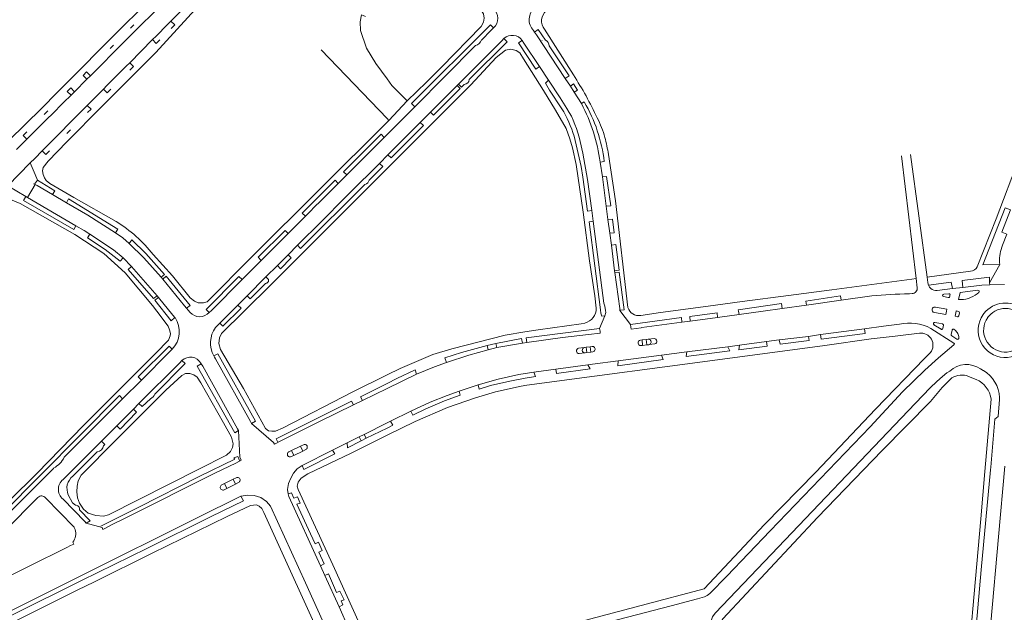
# Model space of a CAD drawing. Extents: x 145000 to 155000, y 457500 to 470000.
# Tile 168 of 196: x 153865 to 154227, y 461889 to 462107. Entities that reach past the tile are written whole.
import ezdxf

# ---------------------------------------------------------------- set-up
doc = ezdxf.new("R2010")
doc.units = 0
doc.header["$LTSCALE"] = 0.2
doc.header["$MEASUREMENT"] = 0
doc.layers.add('kant verharding', color=252, linetype='Continuous', lineweight=0)

msp = doc.modelspace()

# ---------------------------------------------------------------- linework, layer by layer
at = {"layer": 'kant verharding', "lineweight": 0}
for p, q in [((153929.71, 462115.65), (153920.68, 462106.53)), ((153908.44, 462103.81), (153915.14, 462110.48)), ((153905.81, 462103.93), (153907.02, 462105.18)), ((153907.11, 462102.53), (153908.44, 462103.81)), ((153919.43, 462105.26), (153915.2, 462100.98)), ((153920.68, 462106.53), (153919.43, 462105.26)), ((154038.19, 462103.22), (154034.62, 462099.62)), ((154039.05, 462104.07), (154038.19, 462103.22)), ((154068.38, 462086.8), (154057.81, 462103.61)), ((153900.99, 462096.38), (153907.11, 462102.53)), ((153913.95, 462099.76), (153905.56, 462091.2)), ((153915.2, 462100.98), (153913.95, 462099.76)), ((154042.9, 462100.17), (154042.09, 462099.33)), ((154053.7, 462103.11), (154054.11, 462102.49)), ((154054.11, 462102.49), (154054.77, 462101.54)), ((154054.77, 462101.54), (154065.4, 462085.53)), ((153898.37, 462096.45), (153899.59, 462097.74)), ((153899.64, 462095.07), (153900.99, 462096.38)), ((154032.5, 462097.58), (154010.18, 462075.1)), ((154042.09, 462099.33), (154026.17, 462083.42)), ((154050.21, 462098.5), (154049.56, 462099.45)), ((154055.93, 462089.86), (154050.21, 462098.5)), ((154056.82, 462099.44), (154056.89, 462099.49)), ((154056.82, 462099.44), (154056.89, 462099.49)), ((153895.07, 462090.43), (153899.64, 462095.07)), ((153975.75, 462095.98), (154000, 462070.77)), ((153891.12, 462086.45), (153895.07, 462090.43)), ((153904.24, 462089.95), (153897.21, 462082.89)), ((153905.56, 462091.2), (153904.24, 462089.95)), ((154059.24, 462084.9), (154055.93, 462089.86)), ((153885.3, 462080.63), (153889.83, 462085.18)), ((153889.83, 462085.18), (153891.12, 462086.45)), ((154065.4, 462085.53), (154067.29, 462082.69)), ((153895.95, 462081.62), (153890, 462075.6)), ((153897.21, 462082.89), (153895.95, 462081.62)), ((154025.68, 462082.9), (154015.98, 462073.1)), ((154026.17, 462083.42), (154025.68, 462082.9)), ((154068.71, 462080.5), (154067.29, 462082.69)), ((153881.24, 462076.61), (153884.02, 462079.38)), ((153884.02, 462079.38), (153885.3, 462080.63)), ((154068.71, 462080.5), (154071.33, 462076.27)), ((153876.92, 462072.25), (153881.24, 462076.61)), ((153888.71, 462074.34), (153882.4, 462067.93)), ((153890, 462075.6), (153888.71, 462074.34)), ((154010.18, 462075.1), (153998.94, 462063.85)), ((154007.43, 462077.32), (154000.67, 462070.06)), ((154072.36, 462076.87), (154071.33, 462076.27)), ((153869.09, 462064.51), (153875.49, 462070.85)), ((153874.15, 462072.27), (153875.48, 462073.57)), ((153875.49, 462070.85), (153876.92, 462072.25)), ((154000, 462070.77), (154000.67, 462070.06)), ((154015.98, 462073.1), (154012.17, 462069.31)), ((153882.4, 462067.93), (153881.08, 462066.66)), ((154000.67, 462070.06), (154000, 462069.39)), ((154012.17, 462069.31), (154000.33, 462057.45)), ((153867.82, 462063.15), (153869.09, 462064.51)), ((153881.08, 462066.66), (153874.88, 462060.36)), ((153883.81, 462066.59), (153882.51, 462065.3)), ((153998.94, 462063.85), (153985.23, 462050.09)), ((153864.03, 462059.36), (153865.7, 462061.05)), ((153865.7, 462061.05), (153867.82, 462063.15)), ((153874.88, 462060.36), (153873.48, 462058.94)), ((153873.48, 462058.94), (153870.7, 462056.14)), ((154000.33, 462057.45), (153997.18, 462054.29)), ((154194.16, 462012.03), (154188.76, 462057.11)), ((154198.2, 462012.5), (154192.03, 462057.57)), ((153868.99, 462054.45), (153860.77, 462046.01)), ((153870.7, 462056.14), (153868.99, 462054.45)), ((154078.16, 462054.76), (154079.69, 462054.98)), ((154078.16, 462054.76), (154079, 462049.31)), ((153982.1, 462046.94), (153985.23, 462050.09)), ((154080.42, 462038.59), (154079, 462049.31)), ((153867.4, 462042.12), (153860.77, 462046.01)), ((153868.06, 462041.77), (153870.89, 462046.49)), ((153870.66, 462046.62), (153870.26, 462046.83)), ((153871.7, 462048.16), (153870.66, 462046.61)), ((153870.9, 462046.49), (153870.66, 462046.62)), ((153870.66, 462046.61), (153870.89, 462046.49)), ((153870.89, 462046.49), (153871.62, 462046.12)), ((153871.62, 462046.12), (153870.9, 462046.49)), ((153871.62, 462046.12), (153877.24, 462042.81)), ((153976.84, 462041.66), (153982.1, 462046.94)), ((153867.4, 462042.12), (153868.06, 462041.77)), ((153882.32, 462039.84), (153877.24, 462042.81)), ((153868.06, 462041.77), (153885.84, 462031.41)), ((153973.03, 462037.91), (153975.96, 462040.84)), ((153975.96, 462040.84), (153976.84, 462041.66)), ((154080.42, 462038.59), (154081.06, 462033.64)), ((153963.71, 462028.51), (153970.1, 462034.92)), ((153970.1, 462034.92), (153972.2, 462037.04)), ((153972.2, 462037.04), (153973.03, 462037.91)), ((153979.9, 462036.92), (153976.93, 462033.97)), ((153980.72, 462037.79), (153979.9, 462036.92)), ((154075.61, 462033.02), (154075.09, 462036.99)), ((153976.08, 462033.13), (153967.14, 462024.2)), ((153976.93, 462033.97), (153976.08, 462033.13)), ((154081.72, 462028.66), (154081.06, 462033.64)), ((154216.6, 462016.3), (154223.57, 462033.97)), ((153953.83, 462018.65), (153963.71, 462028.51)), ((154081.72, 462028.66), (154082.3, 462024.31)), ((153967.14, 462024.2), (153963.64, 462020.7)), ((154083.5, 462014.86), (154082.3, 462024.31)), ((153959.77, 462016.81), (153963.64, 462020.7)), ((153906.2, 462016.44), (153903.17, 462019.61)), ((153953.83, 462018.65), (153946.85, 462011.65)), ((153959.77, 462016.81), (153955.56, 462012.57)), ((154221.11, 462010.42), (154224.83, 462017.21)), ((154224.83, 462017.21), (154224.78, 462017.94)), ((153915.61, 462005.67), (153906.2, 462016.44)), ((154083.5, 462014.86), (154083.62, 462014.17)), ((154085.36, 462000.93), (154083.62, 462014.17)), ((154198.2, 462012.5), (154214.15, 462014.68)), ((153917.73, 462011.75), (153917.05, 462012.55)), ((153917.73, 462011.75), (153925.71, 462002.03)), ((153935.51, 462000.29), (153946.85, 462011.65)), ((153948.65, 462005.67), (153955.56, 462012.57)), ((153955.56, 462012.57), (153956.51, 462011.7)), ((154194.16, 462012.03), (154192.59, 462011.77)), ((154194.16, 462012.03), (154194.54, 462008.6)), ((154198.44, 462010.52), (154198.2, 462012.5)), ((154221.11, 462010.42), (154221.15, 462009.67)), ((154221.15, 462009.67), (154226.57, 462009.86)), ((153915.61, 462005.67), (153916.09, 462005.06)), ((153948.65, 462005.67), (153945.18, 462002.21)), ((154076.24, 462005.7), (154076.76, 462001.08)), ((154192.64, 462006.44), (154191.66, 462006.38)), ((154207.43, 462008.28), (154201.89, 462007.65)), ((154204.3, 462006.23), (154206.19, 462006.42)), ((154206.54, 462005.94), (154206.45, 462005.36)), ((154207.43, 462008.28), (154211.3, 462008.75)), ((154209.74, 462004.24), (154210.3, 462006.91)), ((154210.3, 462006.91), (154216.75, 462007.7)), ((154217.16, 462006.9), (154216.49, 462006.38)), ((153916.09, 462005.06), (153921.42, 461998.54)), ((153939.44, 461996.45), (153945.18, 462002.21)), ((154153.86, 462002.24), (154144.95, 462000.98)), ((154166.61, 462004.04), (154153.86, 462002.24)), ((154177.91, 462005.64), (154166.61, 462004.04)), ((154205.93, 462004.99), (154204.23, 462005.34)), ((154206.12, 462004.98), (154206.29, 462005.06)), ((154206.29, 462005.06), (154206.4, 462005.19)), ((154206.4, 462005.19), (154206.45, 462005.36)), ((153921.42, 461998.54), (153922.17, 461997.63)), ((153926.45, 462001.13), (153925.71, 462002.03)), ((153926.45, 462001.13), (153927.7, 461999.57)), ((153934.73, 461999.54), (153935.51, 462000.29)), ((154079.94, 461998.28), (154080.31, 461999.54)), ((154080.31, 461999.54), (154080.2, 462000.25)), ((154085.45, 462000.33), (154085.36, 462000.93)), ((154085.45, 462000.33), (154085.47, 462000.21)), ((154100.37, 461999.53), (154093.08, 461998.46)), ((154121.28, 461997.7), (154129.16, 461998.78)), ((154128.96, 462000), (154129.16, 461998.78)), ((154129.16, 461998.78), (154138, 462000)), ((154144.95, 462000.98), (154138, 462000)), ((154205.01, 461998.77), (154200.83, 461999.54)), ((154205.27, 462000), (154205.01, 461998.77)), ((154208.46, 461998.17), (154208.86, 462000)), ((154209.32, 462000), (154209.74, 461999.89)), ((154210.05, 461999.39), (154209.81, 461998.3)), ((153938.6, 461995.6), (153937.04, 461994.05)), ((153938.6, 461995.6), (153939.44, 461996.45)), ((154108.17, 461995.98), (154111.21, 461996.39)), ((154111.21, 461996.39), (154121.28, 461997.7)), ((154182.13, 461994.46), (154188.1, 461995.23)), ((154203.33, 461993.41), (154200.7, 461995.05)), ((154203.98, 461995.27), (154203.81, 461995.33)), ((154204.09, 461995.17), (154203.98, 461995.27)), ((154204.16, 461994.99), (154204.09, 461995.17)), ((154204.14, 461994.81), (154204.16, 461994.99)), ((154209.28, 461997.97), (154208.46, 461998.17)), ((154073.9, 461991.38), (154078.21, 461991.94)), ((154078.15, 461992.71), (154078.21, 461991.94)), ((154089.57, 461993.44), (154089.46, 461994.18)), ((154089.57, 461993.44), (154093.26, 461993.92)), ((154154.64, 461990.73), (154159.05, 461991.38)), ((154159.05, 461991.38), (154175.2, 461993.5)), ((154175.2, 461993.5), (154182.13, 461994.46)), ((154199.48, 461993.7), (154208, 461988.3)), ((154203.33, 461993.41), (154203.45, 461993.33)), ((154204.14, 461994.81), (154203.92, 461993.59)), ((154036.74, 461987.46), (154039.92, 461988.16)), ((154040.23, 461986.63), (154039.92, 461988.16)), ((154040.23, 461986.63), (154049.67, 461988.3)), ((154049.67, 461988.3), (154051.28, 461988.55)), ((154092.98, 461989.37), (154093.55, 461989.43)), ((154093.55, 461989.43), (154095.05, 461989.61)), ((154093.55, 461989.43), (154093.78, 461987.45)), ((154093.78, 461987.45), (154095.28, 461987.63)), ((154095.05, 461989.61), (154095.76, 461989.68)), ((154098.04, 461989.94), (154095.96, 461989.7)), ((154096.14, 461987.73), (154098.3, 461987.97)), ((154129.36, 461987.51), (154139.29, 461988.87)), ((154139.29, 461988.87), (154143.87, 461989.43)), ((154143.87, 461989.43), (154154.64, 461990.73)), ((154209.11, 461989.74), (154207.22, 461990.94)), ((153909.83, 461974.71), (153919.99, 461984.96)), ((153919.99, 461984.96), (153920.85, 461985.8)), ((153920.85, 461985.8), (153921.08, 461986.05)), ((154036.74, 461987.46), (154037.12, 461985.86)), ((154037.12, 461985.86), (154040.23, 461986.63)), ((154072.31, 461986.65), (154070.28, 461986.4)), ((154070.46, 461984.42), (154072.52, 461984.7)), ((154073.02, 461986.74), (154072.48, 461986.68)), ((154073.02, 461986.74), (154074.52, 461986.97)), ((154073.27, 461984.78), (154074.75, 461984.98)), ((154074.75, 461984.98), (154075.48, 461985.07)), ((154093.78, 461987.45), (154093.16, 461987.38)), ((154100.65, 461983.79), (154110.01, 461985.04)), ((154110.01, 461985.04), (154125.04, 461986.96)), ((154125.04, 461986.96), (154129.36, 461987.51)), ((154197.25, 461982.58), (154199.34, 461984.74)), ((153923.9, 461981.09), (153908.92, 461966.05)), ((153924.74, 461981.91), (153923.9, 461981.09)), ((153931.81, 461980.66), (153931.67, 461980.88)), ((153932.33, 461979.79), (153931.81, 461980.66)), ((153937.04, 461982.53), (153949.92, 461959.44)), ((154084.86, 461981.77), (154100.65, 461983.79)), ((153945.12, 461956.79), (153932.33, 461979.79)), ((154000, 461971.57), (154010.8, 461976.82)), ((154053.91, 461977.64), (154061.89, 461978.69)), ((154061.89, 461978.69), (154073.69, 461980.29)), ((154217.76, 461978.8), (154218.8, 461978.19)), ((153902.9, 461967.75), (153909.83, 461974.71)), ((154199.31, 461971.9), (154201.7, 461974.18)), ((154207.24, 461975.49), (154203.7, 461971.94)), ((154216.21, 461974.94), (154213.42, 461976.06)), ((153990.95, 461967.16), (154000, 461971.57)), ((154026.42, 461970.58), (154033.39, 461972.93)), ((154203.7, 461971.94), (154199.41, 461966.87)), ((153881.55, 461946.32), (153902.9, 461967.75)), ((153908.92, 461966.05), (153906.9, 461963.98)), ((153987.73, 461965.58), (153990.95, 461967.16)), ((154219.39, 461941.06), (154221.71, 461967.64)), ((153906.9, 461963.98), (153900.79, 461957.85)), ((154001.25, 461959.57), (154008.76, 461963.31)), ((153949.92, 461959.44), (153950.3, 461958.79)), ((153950.3, 461958.79), (153958.33, 461951.82)), ((153991.64, 461954.76), (154000, 461958.94)), ((154000, 461958.94), (154001.25, 461959.57)), ((153900.79, 461957.85), (153895.24, 461952.26)), ((153945.45, 461956.18), (153945.12, 461956.79)), ((154000, 461957.07), (153992.36, 461953.31)), ((153895.24, 461952.26), (153881.55, 461938.52)), ((153958.33, 461951.82), (153958.66, 461951.14)), ((153980.01, 461948.96), (153985.33, 461951.6)), ((153985.33, 461951.6), (153989.81, 461953.84)), ((153989.81, 461953.84), (153991.64, 461954.76)), ((153990.53, 461952.39), (153989.81, 461953.84)), ((153992.36, 461953.31), (153990.53, 461952.39)), ((153992.36, 461953.31), (153991.64, 461954.76)), ((153893.67, 461948.38), (153884.69, 461939.37)), ((153964.96, 461948.84), (153968.19, 461950.4)), ((153969.05, 461948.63), (153965.8, 461947.05)), ((153968.19, 461950.4), (153969.29, 461950.95)), ((153968.8, 461943.29), (153980.01, 461948.96)), ((153946.47, 461945.22), (153946.25, 461945.93)), ((153965.8, 461947.05), (153964.83, 461946.57)), ((153859.77, 461924.37), (153877.67, 461942.4)), ((153940.3, 461936.67), (153943.54, 461938.29)), ((153943.54, 461938.29), (153944.63, 461938.83)), ((153941.16, 461934.9), (153940.19, 461934.4)), ((153944.41, 461936.51), (153941.17, 461934.91)), ((153881.08, 461930.95), (153889.08, 461922.69)), ((153889.08, 461922.69), (153889.63, 461922.14)), ((153885.5, 461919.84), (153885.21, 461920.51)), ((153889.63, 461922.14), (153895.43, 461920.56)), ((153895.43, 461920.56), (153895.71, 461919.85)), ((153895.71, 461919.85), (153896.63, 461920.32)), ((153882.51, 461913.22), (153883.88, 461913.91)), ((153885, 461914.46), (153883.88, 461913.91)), ((153885, 461914.46), (153884.68, 461915.15)), ((153977.1, 461902.92), (153975.53, 461906.45)), ((153982.37, 461891.42), (153977.1, 461902.92)), ((153986, 461883.31), (153982.37, 461891.42))]:
    msp.add_line(p, q, dxfattribs=at)
at = {"layer": 'kant verharding', "lineweight": 0, "flags": 128}
for points in [[(153861.22, 462062.69), (153873.33, 462074.54), (153878.91, 462080.36), (153903.4, 462104.93), (153924.39, 462125.64), (153937.41, 462138.76), (153960.68, 462161.64), (153953.33, 462169.11), (153922.94, 462197.05), (153920.29, 462199.27), (153917.87, 462201.11), (153914.36, 462206.21), (153911.27, 462211.2), (153909.82, 462214.18), (153909.36, 462217.58), (153909.75, 462219.93), (153909.05, 462225.19), (153904.61, 462245.09)], [(154273.42, 462163.69), (154262.5, 462135.06), (154258.76, 462125.45), (154254, 462112.89), (154240.74, 462078.61), (154231.95, 462056.18), (154223.57, 462033.97)], [(153900.53, 462032.98), (153885.05, 462041.77), (153876.27, 462046.86), (153874.91, 462048.04), (153874.25, 462048.96), (153873.85, 462050.16), (153873.58, 462051.5), (153873.85, 462052.78), (153875.64, 462055.16), (153882.49, 462062.25), (153895.35, 462075.19), (153915.17, 462094.99), (153930.81, 462112.14), (153942.53, 462124.46), (153955.47, 462137.87), (153966.74, 462149.11), (153971.55, 462153.99), (153988.11, 462143.99), (154000, 462137.22)], [(154011.05, 462130.39), (154028.25, 462115.88), (154034.49, 462110.52), (154035.43, 462109.19), (154035.61, 462107.59), (154035.4, 462106.13), (154034.47, 462104.59), (154019.91, 462089.68), (154014.42, 462084.15), (154007.43, 462077.32)], [(153992.02, 462108.28), (153991.2, 462108.68), (153990.61, 462108.84), (153990.14, 462106.29), (153990.23, 462103.16), (153992.4, 462096.63), (153995.83, 462090.96), (154000, 462085.3)], [(153920.68, 462106.53), (153922.05, 462105.19), (153920.78, 462103.9)], [(154010.18, 462075.1), (154008.98, 462076.27), (154037.95, 462105.19), (154039.05, 462104.07)], [(154054.11, 462102.49), (154055.47, 462103.45), (154058.16, 462099.53)], [(153916.61, 462099.64), (153915.32, 462098.35), (153913.95, 462099.76)], [(154030.17, 462085.07), (154044.01, 462098.93), (154042.9, 462100.17)], [(154057.4, 462081.04), (154050.12, 462092.73), (154048.68, 462094.96), (154047.4, 462095.75), (154045.39, 462096.24), (154043.45, 462095.84), (154040.07, 462093.14), (154030.79, 462083.15), (154015.75, 462068.26), (154000, 462052.45)], [(154055.93, 462089.86), (154054.61, 462088.93), (154048.17, 462098.53), (154049.56, 462099.45)], [(154059.46, 462097.47), (154066.8, 462086.46), (154065.4, 462085.53)], [(153905.56, 462091.2), (153906.89, 462089.83), (153905.6, 462088.55)], [(153889.83, 462085.18), (153888.46, 462086.57), (153889.69, 462087.87), (153891.12, 462086.45)], [(154000, 462085.3), (154001.76, 462082.92), (154007.43, 462077.32)], [(153884.02, 462079.38), (153882.62, 462080.75), (153883.9, 462082.07), (153885.3, 462080.63)], [(153898.62, 462081.53), (153897.33, 462080.22), (153895.95, 462081.62)], [(154015.98, 462073.1), (154017.09, 462071.96), (154026.84, 462081.84), (154025.68, 462082.9)], [(154026.17, 462083.42), (154027.35, 462082.29), (154028.34, 462083.32)], [(154064.14, 462074.39), (154059.58, 462081.17), (154058.12, 462083.8), (154059.24, 462084.9)], [(154066.02, 462074.44), (154063.54, 462078.37), (154059.24, 462084.9)], [(154067.29, 462082.69), (154068.38, 462083.51), (154069.89, 462081.19), (154068.71, 462080.5)], [(154076.24, 462005.7), (154074.26, 462018.44), (154072.01, 462036.35), (154069.35, 462053.89), (154068.05, 462059.99), (154067.1, 462063.32), (154065.7, 462067.06), (154061.75, 462073.84), (154057.4, 462081.04)], [(153890, 462075.6), (153891.37, 462074.23), (153890.08, 462072.94)], [(154000, 462069.39), (153950.55, 462020.09), (153933.98, 462003.45), (153932.63, 462003.02), (153930.64, 462003.11), (153929.27, 462003.7), (153927.76, 462004.93), (153921.27, 462012.97), (153914.2, 462020.82)], [(154000.33, 462057.45), (154001.48, 462056.3), (154013.38, 462068.2), (154012.17, 462069.31)], [(153867.82, 462063.15), (153866.42, 462064.55), (153867.74, 462065.84)], [(153985.23, 462050.09), (153984.04, 462051.24), (153997.78, 462065.02), (153998.94, 462063.85)], [(154075.09, 462036.99), (154073.49, 462036.75), (154071.83, 462049.28), (154071.23, 462053.15), (154068.62, 462064.27)], [(154075.09, 462036.99), (154073.59, 462048.39), (154071.85, 462058.02), (154070.83, 462062.36)], [(153876.11, 462058.85), (153874.83, 462057.55), (153873.48, 462058.94)], [(154088.4, 462001.35), (154083.79, 462040.58), (154081.22, 462057.57)], [(153871.7, 462048.16), (153870.86, 462050.16), (153868.99, 462054.45)], [(153997.18, 462054.29), (153992.16, 462049.18), (153991.2, 462048.43), (153990.41, 462047.51), (153980.72, 462037.79)], [(153993.41, 462048.19), (153998.41, 462053.17), (153997.18, 462054.29)], [(154000, 462052.45), (153957.63, 462009.92), (153947.58, 462000)], [(154079, 462049.31), (154080.53, 462049.52), (154082.1, 462038.74), (154080.42, 462038.59)], [(153877.24, 462042.81), (153878.08, 462044.2), (153871.7, 462048.16)], [(153967.14, 462024.2), (153968.27, 462023.03), (153991.86, 462046.6)], [(153982.1, 462046.94), (153980.98, 462048.17), (153968.88, 462036.01), (153970.1, 462034.92)], [(153885.84, 462031.41), (153885.03, 462029.98), (153866.59, 462040.7), (153867.4, 462042.12)], [(153860.41, 462039.86), (153861.38, 462040.74), (153862.46, 462040.83), (153863.91, 462040.23), (153865.34, 462039.57), (153885.39, 462028.23), (153896.02, 462021.2), (153903.92, 462014.09), (153913.97, 462002.06), (153915.51, 462000)], [(153900.34, 462028.77), (153901.24, 462030.1), (153883.12, 462041.3), (153882.32, 462039.84)], [(153900.34, 462028.77), (153890.13, 462035.22), (153882.32, 462039.84)], [(154228.81, 462037.22), (154226.76, 462037.99), (154218.67, 462016.97), (154224.83, 462017.21)], [(154225.81, 462024.23), (154227.38, 462028.35), (154225.62, 462029.06), (154228.81, 462037.22)], [(153885.84, 462031.41), (153888.78, 462029.65), (153890.87, 462028.35)], [(154075.61, 462033.02), (154074.12, 462032.85), (154078.32, 462000.53), (154078.43, 461999.24), (154078.81, 461998.2), (154079.94, 461998.28)], [(154080.2, 462000.25), (154079.86, 462001.9), (154079.57, 462002.98), (154075.61, 462033.02)], [(154081.06, 462033.64), (154082.68, 462033.82), (154083.28, 462028.78), (154081.72, 462028.66)], [(153903.17, 462019.61), (153902.1, 462018.41), (153896.59, 462022.69), (153890.01, 462026.95), (153890.87, 462028.35)], [(153903.17, 462019.61), (153899.55, 462022.57), (153890.87, 462028.35)], [(153905.4, 462024.92), (153902.97, 462026.97), (153900.34, 462028.77)], [(153963.71, 462028.51), (153962.56, 462029.69), (153952.68, 462019.8), (153953.83, 462018.65)], [(153917.05, 462012.55), (153918.29, 462013.52), (153911.52, 462021.19), (153906.37, 462026.21), (153905.4, 462024.92)], [(153917.05, 462012.55), (153910.75, 462019.64), (153905.4, 462024.92)], [(154082.3, 462024.31), (154083.9, 462024.49), (154085.19, 462015.04), (154083.5, 462014.86)], [(153963.64, 462020.7), (153964.81, 462019.63), (153960.87, 462015.59), (153959.77, 462016.81)], [(153915.61, 462005.67), (153914.29, 462004.62), (153904.99, 462015.32), (153906.2, 462016.44)], [(154083.62, 462014.17), (154085.22, 462014.34), (154086.97, 462000.52), (154085.45, 462000.33)], [(153926.45, 462001.13), (153927.77, 462002.12), (153918.89, 462012.81), (153917.73, 462011.75)], [(153946.85, 462011.65), (153945.65, 462012.77), (153933.56, 462000.65), (153934.73, 461999.54)], [(153955.39, 462010.2), (153949.74, 462004.5), (153948.65, 462005.67)], [(154198.66, 462009.58), (154207.01, 462010.72), (154207.43, 462008.28)], [(154221.11, 462010.42), (154221.02, 462012.51), (154211.03, 462011.22), (154211.3, 462008.75)], [(154211.3, 462008.75), (154218.31, 462009.6), (154221.15, 462009.67)], [(154163.21, 462007.86), (154147.25, 462005.79), (154130.36, 462003.55), (154117.85, 462001.83), (154100.37, 461999.53)], [(153922.17, 461997.63), (153920.77, 461996.49), (153914.75, 462004.11), (153916.09, 462005.06)], [(153945.18, 462002.21), (153946.44, 462001.13), (153939.78, 461994.46), (153938.6, 461995.6)], [(154144.95, 462000.98), (154144.73, 462002.8), (154128.89, 462000.47), (154128.96, 462000)], [(154166.61, 462004.04), (154166.41, 462005.6), (154153.64, 462003.72), (154153.86, 462002.24)], [(153830.96, 461899.99), (153840.79, 461910.08), (153871.65, 461940.55), (153888.61, 461958.03), (153915.11, 461984.56), (153919.73, 461989.36), (153920.42, 461990.98), (153920.47, 461991.85), (153920.21, 461993.19), (153919.63, 461994.49), (153915.51, 462000)], [(153947.58, 462000), (153939.29, 461991.83), (153938.48, 461990.16), (153938.26, 461988.1), (153938.9, 461985.92), (153947.29, 461971.56), (153955.38, 461956.96), (153956.44, 461956.04), (153957.67, 461955.9), (153959.04, 461955.99), (153961.9, 461957.19), (153987.49, 461970.37), (154000, 461976.59)], [(154085.47, 462000.21), (154089.36, 461995.15), (154089.46, 461994.18)], [(154121.28, 461997.7), (154121.14, 461999.45), (154111.05, 461998.07), (154111.21, 461996.39)], [(154201.22, 462001.48), (154205.42, 462000.72), (154205.27, 462000)], [(154208.86, 462000), (154208.89, 462000.11), (154209.32, 462000)], [(154050.57, 461992.36), (154055.39, 461993.16), (154071.25, 461995.36), (154072.58, 461995.66)], [(154079.94, 461998.28), (154077.99, 461993.68), (154078.15, 461992.71)], [(154108.17, 461995.98), (154107.99, 461997.7), (154089.36, 461995.15)], [(154093.26, 461993.92), (154093.48, 461994.03), (154100.86, 461994.97), (154108.17, 461995.98)], [(154201.01, 461995.88), (154202.52, 461995.62), (154203.81, 461995.33)], [(154000, 461976.59), (154004.81, 461978.98), (154016.79, 461984.11), (154023.71, 461986.2), (154043.32, 461991.16), (154050.57, 461992.36)], [(154051.28, 461988.55), (154051.02, 461990.23), (154077.99, 461993.68)], [(154051.28, 461988.55), (154064.4, 461990.29), (154073.9, 461991.38)], [(154175.2, 461993.5), (154175.49, 461991.84), (154159.26, 461989.77), (154159.05, 461991.38)], [(154195.33, 461991.92), (154186.4, 461990.82), (154177.6, 461989.81), (154160.7, 461987.44)], [(154207.22, 461990.94), (154207.04, 461991.15), (154207.02, 461991.43), (154207.36, 461993.07)], [(154039.92, 461988.16), (154049.36, 461989.94), (154049.67, 461988.3)], [(154096.01, 461987.69), (154095.28, 461987.63), (154095.05, 461989.61)], [(154139.29, 461988.87), (154139.52, 461987.15), (154129.08, 461985.84), (154129.36, 461987.51)], [(154154.64, 461990.73), (154154.92, 461989.22), (154144.2, 461987.83), (154143.87, 461989.43)], [(154208.03, 461987.63), (154202.33, 461982.81), (154197.35, 461978.35)], [(154209.81, 461990.77), (154209.83, 461990.38), (154209.77, 461990.01)], [(153921.08, 461986.05), (153919.97, 461987.16), (153908.71, 461975.92), (153909.83, 461974.71)], [(153950.3, 461958.79), (153951.73, 461959.57), (153937.89, 461984.36), (153936.48, 461983.57)], [(154000, 461954.43), (154010.29, 461959.54), (154022.14, 461964.67), (154032.42, 461968.18), (154039.76, 461970.32), (154049.23, 461972.49), (154051.25, 461972.86), (154076.16, 461976.18), (154101.91, 461979.54), (154145.06, 461985.28), (154160.7, 461987.44)], [(154021.86, 461981.15), (154021.2, 461982.85), (154027.36, 461984.81), (154036.74, 461987.46)], [(154021.86, 461981.15), (154030.03, 461983.84), (154037.12, 461985.86)], [(154072.71, 461984.72), (154073.27, 461984.78), (154073.02, 461986.74)], [(154075.23, 461987.04), (154074.52, 461986.95), (154074.75, 461984.98)], [(154125.04, 461986.96), (154125.74, 461985.45), (154109.78, 461983.33), (154110.01, 461985.04)], [(153914.77, 461969.56), (153925.92, 461980.74), (153924.74, 461981.91)], [(153931.81, 461980.66), (153930.36, 461979.85), (153944.08, 461955.35), (153945.45, 461956.18)], [(153936.48, 461983.57), (153936.7, 461983.15), (153937.04, 461982.53)], [(154197.25, 461982.58), (154179.19, 461964.01), (154157.28, 461940.89), (154138.44, 461921.68), (154116.39, 461898.02), (154093.3, 461891.84), (154060.01, 461883.03), (154023.25, 461873.37), (154000.29, 461867.28), (154000, 461867.34)], [(154010.8, 461976.82), (154017.43, 461979.56), (154021.86, 461981.15)], [(154073.69, 461980.29), (154075.38, 461980.57), (154084.86, 461981.77)], [(154100.65, 461983.79), (154101.28, 461982.24), (154084.64, 461979.93), (154084.86, 461981.77)], [(153900.48, 461952.64), (153918.78, 461970.94), (153924.63, 461976.43), (153926.01, 461977.08), (153927.57, 461977.12), (153929.04, 461976.68), (153930.36, 461975.79), (153931.65, 461973.65), (153940.03, 461958.98), (153942.89, 461953.74), (153943.55, 461951.25), (153943.25, 461949.99), (153942.54, 461948.41), (153941.11, 461947.16), (153930.9, 461941.94), (153897.78, 461925.2), (153895.88, 461924.72), (153893.09, 461924.95), (153890.3, 461925.84), (153888.56, 461927.27), (153887.1, 461929.53), (153886.36, 461931.5), (153886.15, 461933.6), (153886.3, 461935.7), (153886.65, 461937.7), (153887.7, 461939.77), (153900.48, 461952.64)], [(154000, 461973.47), (154003.56, 461975.25), (154010.35, 461978.4), (154010.8, 461976.82)], [(154053.91, 461977.64), (154054.51, 461976.01), (154050.63, 461975.39), (154045.07, 461974.31), (154037.99, 461972.65), (154033.74, 461971.34), (154033.39, 461972.93)], [(154033.39, 461972.93), (154040.73, 461975.09), (154048.35, 461976.69), (154053.91, 461977.64)], [(154073.69, 461980.29), (154074.48, 461978.83), (154062.12, 461977.1), (154061.89, 461978.69)], [(154197.35, 461978.35), (154189.2, 461970.33), (154177.23, 461957.56), (154140.56, 461919.31), (154124.7, 461902.66), (154118.43, 461896.34)], [(154201.7, 461974.18), (154203.85, 461976.07), (154205.42, 461977.32), (154206.45, 461977.99)], [(153990.95, 461967.16), (153990.21, 461968.58), (154000, 461973.47)], [(154008.76, 461963.31), (154015.85, 461966.63), (154022.03, 461969.08), (154026.42, 461970.58)], [(154026.42, 461970.58), (154026.85, 461969.16), (154021.04, 461967.13), (154014.27, 461964.19), (154009.44, 461961.84), (154008.76, 461963.31)], [(154199.31, 461971.9), (154191.23, 461963.37), (154138.5, 461908.11), (154120.45, 461889.04), (154119.37, 461887.67), (154118.92, 461886.24), (154118.76, 461884.42), (154119.09, 461876.65), (154120.52, 461851.79), (154122.09, 461822.98), (154122.48, 461820.57), (154123.4, 461819.09), (154124.62, 461818.14), (154126.11, 461817.7), (154128.38, 461817.8), (154131.34, 461819.16), (154159.88, 461833.05), (154168.88, 461837.3), (154174.99, 461839.85), (154180.34, 461841.28), (154183.98, 461841.73), (154189.2, 461841.42), (154199.93, 461839.53)], [(153902.9, 461967.75), (153901.76, 461969), (153858.67, 461925.44)], [(153908.92, 461966.05), (153910.12, 461964.95), (153913.17, 461967.82)], [(153959.96, 461951.87), (153959.26, 461953.14), (153973.03, 461959.95), (153986.93, 461966.98), (153987.73, 461965.58)], [(154199.41, 461966.87), (154181.62, 461948.81), (154157.94, 461924.19), (154123.22, 461887.03), (154122.46, 461885.74), (154122.17, 461883.24), (154122.67, 461869.59), (154124.17, 461839.39), (154125.52, 461822.81), (154125.98, 461821.6), (154127.49, 461820.73), (154129.29, 461821.01), (154158.79, 461834.94), (154174.86, 461842.04), (154180.02, 461843.16), (154185.16, 461843.35), (154192.9, 461842.72), (154199.93, 461841.82)], [(154224.75, 461968.25), (154224.75, 461967.54), (154224.21, 461961.26), (154223.04, 461960.29), (154221.51, 461942.65), (154221.39, 461941.67)], [(153906.9, 461963.98), (153908.09, 461962.86), (153901.99, 461956.68), (153900.79, 461957.85)], [(153958.66, 461951.14), (153960.95, 461952.42), (153964.92, 461954.28), (153975.2, 461959.47), (153987.73, 461965.58)], [(154001.25, 461959.57), (154002.13, 461958.11), (154000, 461957.07)], [(153945.45, 461956.18), (153945.94, 461946.43), (153946.25, 461945.93)], [(153895.24, 461952.26), (153896.47, 461950.99), (153895.96, 461950.59)], [(154000, 461867.34), (153998.85, 461867.57), (153997.89, 461868.28), (153997.02, 461869.44), (153980.09, 461906.8), (153967.31, 461934.47), (153967.02, 461935.73), (153967.38, 461937.18), (153968.51, 461938.72), (153970.92, 461940.27), (153986.88, 461947.91), (154000, 461954.43)], [(153990.53, 461952.39), (153985.47, 461949.86), (153985.33, 461951.6)], [(153963.99, 461948.36), (153964.97, 461948.84), (153965.8, 461947.05)], [(153970.15, 461949.17), (153969.05, 461948.64), (153968.19, 461950.4)], [(153980.01, 461948.96), (153980.86, 461947.64), (153969.44, 461941.81), (153968.8, 461943.29)], [(153894.99, 461921.08), (153908.88, 461928.02), (153931.09, 461939.25), (153944.07, 461945.66), (153943.8, 461946.15), (153945.25, 461946.59), (153945.98, 461944.97)], [(153896.63, 461920.32), (153898.82, 461921.49), (153904.08, 461924.07), (153937.01, 461940.57), (153944.49, 461944.18), (153946.47, 461945.22)], [(153963.68, 461932.96), (153963.5, 461934.52), (153963.86, 461936.68), (153964.62, 461938.65), (153965.7, 461940.5), (153966.95, 461942.08), (153968.8, 461943.29)], [(154210.93, 461845.17), (154213.37, 461871.97), (154213.86, 461878.14), (154215.01, 461890.64), (154217.84, 461923.76), (154219.39, 461941.06)], [(154221.39, 461941.67), (154218.04, 461904.99), (154215.56, 461877.1), (154212.72, 461844.08)], [(154221.58, 461885.47), (154224.36, 461917.15), (154226.7, 461943.05)], [(153945.48, 461937.07), (153944.41, 461936.51), (153943.54, 461938.29)], [(153939.35, 461936.18), (153940.3, 461936.68), (153941.16, 461934.9)], [(153871.88, 461931.61), (153847.81, 461907.44), (153845.35, 461909.9)], [(153946.31, 461932.01), (153947.25, 461930.29), (153935.46, 461924.56), (153911.86, 461912.86), (153887.81, 461901.04), (153863.04, 461888.75), (153851.67, 461883.2)], [(153854.02, 461885.99), (153887.59, 461902.77), (153930.33, 461924.1), (153946.31, 461932.01)], [(153885.21, 461920.51), (153885.12, 461920.68), (153874.69, 461931.46)], [(153882.95, 461932.56), (153884.56, 461929.61), (153885.6, 461928.74)], [(153946.31, 461932.01), (153948.92, 461932.48), (153951.26, 461932.36), (153953.68, 461931.53), (153955.78, 461930.14), (153957.26, 461928.32), (153970.05, 461900.27), (153986.46, 461863.88)], [(153963.68, 461932.96), (153964.94, 461933.26), (153965.75, 461931.34), (153967.1, 461931.76), (153968.05, 461929.51), (153966.94, 461929.13), (153971.86, 461918.25), (153973.61, 461914.54), (153974.8, 461915.12), (153976.18, 461912.07), (153974.94, 461911.49), (153976.93, 461907.15), (153975.53, 461906.45)], [(153975.53, 461906.45), (153963.96, 461931.91), (153963.68, 461932.96)], [(153887.13, 461927.04), (153891.09, 461922.98), (153889.63, 461922.14)], [(153954.74, 461926.05), (153954.06, 461927.54), (153953.03, 461928.44), (153952.03, 461928.87), (153949.86, 461928.62), (153941.35, 461924.6)], [(153886.3, 461897.52), (153892.65, 461900.54), (153913.81, 461911.11), (153941.35, 461924.6)], [(153982.89, 461864.37), (153978.76, 461873.26), (153954.74, 461926.05)], [(153840.46, 461892.29), (153852.23, 461898.09), (153868.65, 461906.33), (153882.51, 461913.22)], [(153977.1, 461902.92), (153978.53, 461903.56), (153981.48, 461896.65), (153982.72, 461897.13), (153984.19, 461893.97), (153983.12, 461893.55), (153983.73, 461892.08), (153982.37, 461891.42)], [(153849.71, 461879.38), (153864.23, 461886.46), (153886.3, 461897.52)], [(154116.43, 461895.1), (154113.86, 461894.29), (154104.19, 461891.81), (154078.85, 461885.13), (154059.7, 461880), (154037.93, 461874.3), (154002.57, 461864.99), (154000, 461864.51)]]:
    msp.add_lwpolyline(points, dxfattribs=at)
at = {"layer": 'kant verharding', "lineweight": 0}
for centre, radius, start, end in [((154036, 462107.57), 4.65, 311.0338, 50.8049), ((154057.88, 462107.07), 5.75, 129.6708, 223.5066), ((154061.39, 462106.66), 4.71, 128.5506, 220.416), ((154031.81, 462100.42), 2.92, 283.6541, 344.1706), ((154045.92, 462096.94), 4.42, 34.5251, 133.1097), ((154057.25, 462097.51), 2.21, 358.926, 65.7238), ((153957.86, 462015.39), 131.58, 25.0058, 32.8671), ((154028.23, 462085.26), 1.95, 273.2, 354.3717), ((154026.97, 462051.88), 43.45, 16.5719, 31.2027), ((154034.42, 462054.85), 37.18, 11.6551, 31.8021), ((154014.93, 462046.54), 63.76, 7.4033, 27.7918), ((154023.53, 462048.35), 56.54, 6.7349, 30.292), ((154039.73, 462051.98), 41.94, 16.437, 26.9837), ((153997.93, 462044.06), 84.38, 9.2155, 13.5657), ((153991.46, 462048.53), 1.98, 281.6735, 350.0389), ((153872.69, 461987.92), 52.96, 38.3993, 58.2884), ((154240.38, 462018.61), 15.61, 158.911, 182.4746), ((154213.69, 462018.05), 3.4, 277.8018, 328.8736), ((153955.31, 462011.43), 1.23, 273.8604, 12.8399), ((153604.18, 466319.79), 4348.02, 277.38714, 277.77762), ((154201.54, 462010.73), 3.11, 184.0436, 276.378), ((154192.61, 461861.55), 144.83, 90.3765, 95.8262), ((154192.61, 462008.39), 1.95, 271.0414, 6.3468), ((154204.33, 462005.78), 0.451, 93.5004, 258.1548), ((154206.23, 462006.08), 0.345, 336.4281, 95.5417), ((154210.28, 462014.29), 10.06, 266.9403, 308.132), ((154216.81, 462007.23), 0.477, 316.9315, 96.8841), ((154206.04, 462005.35), 0.37, 253.5308, 282.7937), ((154226.9, 461993), 10, 44.4663, 135.5337), ((153931.23, 462002.73), 4.74, 221.8922, 317.733), ((154071.08, 462001.15), 5.69, 285.3554, 359.3206), ((154092.26, 462002.37), 3.99, 194.8385, 281.8468), ((154201.01, 462000.52), 0.989, 77.2815, 211.782), ((154201.01, 462000.52), 0.994, 211.5918, 259.2884), ((154209.63, 461999.48), 0.43, 348.0884, 75.329), ((154226.9, 461992.99), 10, 144.7364, 327.7213), ((154226.63, 461993.22), 9.65, 135.3242, 144.9007), ((154226.93, 461993), 8.02, 119.2809, 144.5821), ((154226.94, 461993.01), 8.02, 60.655, 119.345), ((153914.71, 461992.49), 9.06, 314.6728, 34.553), ((154191.76, 461979.39), 16.26, 61.6268, 103.0046), ((154200.94, 461995.43), 0.45, 80.5158, 238.2202), ((154209.38, 461998.39), 0.439, 257.0847, 347.6464), ((154226.94, 461992.99), 8.03, 144.545, 327.9106), ((153944.87, 461988.37), 9.67, 144.0772, 209.7606), ((154195.92, 461987.54), 4.42, 320.7208, 97.632), ((154203.57, 461993.66), 0.347, 249.0431, 350.0221), ((154207.74, 461993), 0.38, 140.0421, 168.4765), ((154207.71, 461993.04), 0.336, 110.5151, 143.1032), ((154207.83, 461992.84), 0.567, 85.9773, 113.8442), ((154207.86, 461992.99), 0.412, 54.3948, 89.7493), ((154208.07, 461993.25), 0.0824, 51.472, 63.0576), ((154204.21, 461988.44), 6.24, 43.8406, 51.269), ((154205.57, 461989.76), 4.35, 33.2713, 43.7557), ((154205.71, 461989.82), 4.2, 23.3105, 33.6198), ((154205.42, 461989.68), 4.52, 13.8829, 23.4664), ((154093.08, 461988.38), 0.997, 95.6714, 275.0348), ((154095.89, 461988.69), 1, 276.5662, 97.4214), ((154097.95, 461988.93), 1.02, 290.3406, 84.719), ((154207.78, 461987.96), 0.413, 308.0464, 57.5597), ((154209.37, 461990.06), 0.41, 231.5709, 352.3598), ((154070.5, 461985.42), 1, 102.4205, 267.634), ((154072.61, 461985.7), 0.987, 97.5764, 275.6363), ((154075.36, 461986.06), 0.993, 276.9428, 97.3502), ((153927.8, 461978.66), 4.47, 29.8083, 133.236), ((154212.61, 461971.33), 9.07, 55.4057, 132.7663), ((154212.79, 461967.84), 11.97, 1.947, 59.8295), ((154210.88, 461969.75), 6.8, 68.1305, 122.3771), ((154212.26, 461966.25), 9.55, 8.4072, 65.5885), ((153912.13, 461970.4), 2.78, 292.004, 342.5116), ((153893.32, 461951.03), 2.67, 277.3517, 350.664), ((153964.39, 461947.46), 0.988, 113.7301, 296.5734), ((153969.74, 461950.07), 0.991, 294.8014, 116.6996), ((153873.37, 461950.54), 9.2, 297.8742, 332.7283), ((153884.05, 461934.56), 4.67, 122.248, 230.6087), ((153888.17, 461934.85), 5.71, 127.6032, 165.8326), ((153945.11, 461937.97), 0.975, 292.4156, 119.1871), ((153889.59, 461934.99), 7.07, 169.7373, 200.1138), ((153939.75, 461935.28), 0.984, 114.3483, 296.5158), ((153873.22, 461930.26), 1.9, 39.1757, 134.8394), ((153885.69, 461927.28), 1.46, 350.5243, 93.5734), ((153880.92, 461918.23), 4.86, 320.6842, 19.3263), ((154115.08, 461899.49), 4.59, 287.1071, 316.8315)]:
    msp.add_arc(centre, radius, start, end, dxfattribs=at)

doc.saveas('drawing.dxf')
